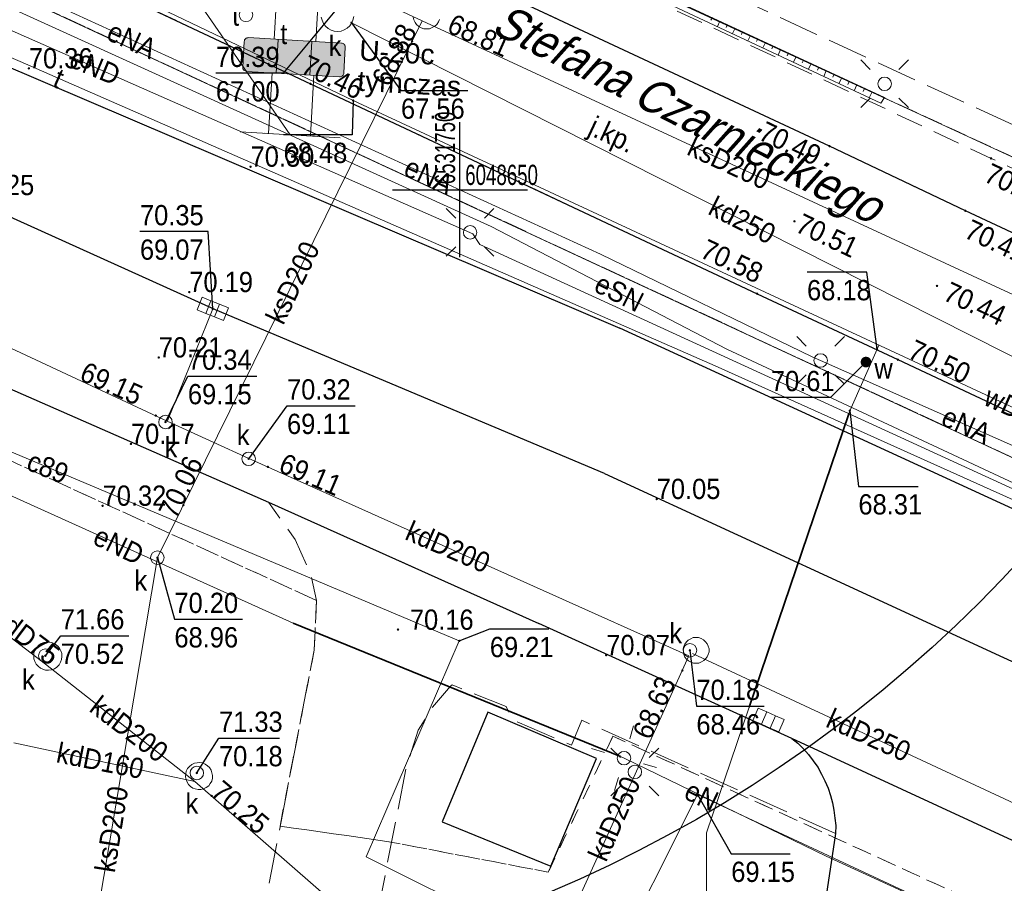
# Model space of a CAD drawing. Header units: feet. Extents: x 6524992 to 6539952, y 6047571 to 6067901.
# Tile 16 of 53: x 6531734 to 6531770, y 6048624 to 6048656. Entities that reach past the tile are written whole.
import ezdxf
from ezdxf.enums import TextEntityAlignment as Align

# ---------------------------------------------------------------- set-up
doc = ezdxf.new("R2010")
doc.units = ezdxf.units.FT
doc.header["$MEASUREMENT"] = 0
for name, pattern in [('1.5_0.5', [2, 1.5, -0.5]), ('218-500', [1, 0.5, -0.5]), ('219-500', [0]), ('mz1.0_0.5', [1.5, 1, -0.5])]:
    doc.linetypes.add(name, pattern=pattern)
doc.layers.get('0').update_dxf_attribs({"linetype": 'CONTINUOUS', "lineweight": 18})
for name, color, linetype, lineweight in [('00_krz', 7, 'CONTINUOUS', 18), ('gaUrzBezpieczenstwa', 7, 'CONTINUOUS', 13), ('zzz.gaUbdef', 7, 'CONTINUOUS', 30), ('zzz.gaUBDodTekst', 7, 'CONTINUOUS', 30), ('zzz.gaUBDomyslna', 7, 'CONTINUOUS', 30), ('zzz.gaUBNazwa', 7, 'CONTINUOUS', 30), ('zzz.gaUBStan', 7, 'CONTINUOUS', 30)]:
    doc.layers.add(name, color=color, linetype=linetype, lineweight=lineweight)
for name, color, linetype, transparency in [('218-Granica użytku', 7, 'CONTINUOUS', 0.5), ('219-Linia granicy', 7, 'CONTINUOUS', 0.5), ('994-Nazwa ulicy', 7, 'CONTINUOUS', 0.5), ('chodnik (powierzchnia)', 7, 'CONTINUOUS', 0.5), ('jezdnia (powierzchnia)', 7, 'CONTINUOUS', 0.5), ('jezdnia (powierzchnia)-Atr17', 7, 'CONTINUOUS', 0.5), ('komora podziemna - przewód kanalizacyjny (powierzchnia)', 7, 'CONTINUOUS', 0.5), ('kratka ściekowa (punkt)', 7, 'CONTINUOUS', 0.5), ('krawężnik (linia)', 7, 'CONTINUOUS', 0.5), ('latarnia (punkt)', 7, 'CONTINUOUS', 0.5), ('plac (powierzchnia)', 7, 'CONTINUOUS', 0.5), ('przewód ciepłowniczy (linia)', 7, 'CONTINUOUS', 0.5), ('przewód ciepłowniczy (linia)-Atr1', 7, 'CONTINUOUS', 0.5), ('przewód elektroenergetyczny (linia)', 7, 'CONTINUOUS', 0.5), ('przewód elektroenergetyczny (linia)-Atr1', 7, 'CONTINUOUS', 0.5), ('przewód kanalizacyjny (linia)', 7, 'CONTINUOUS', 0.5), ('przewód kanalizacyjny (linia)-Atr1', 7, 'CONTINUOUS', 0.5), ('przewód telekomunikacyjny (linia)', 7, 'CONTINUOUS', 0.5), ('przewód telekomunikacyjny (linia)-Atr1', 7, 'CONTINUOUS', 0.5), ('przewód wodociągowy (linia)', 7, 'CONTINUOUS', 0.5), ('przewód wodociągowy (linia)-Atr1', 7, 'CONTINUOUS', 0.5), ('punkt o określonej wysokości (sieć ciepłownicza)', 7, 'CONTINUOUS', 0.5), ('punkt o określonej wysokości (sieć ciepłownicza)-Atr2', 7, 'CONTINUOUS', 0.5), ('punkt o określonej wysokości (sieć ciepłownicza)-Atr3', 7, 'CONTINUOUS', 0.5), ('punkt o określonej wysokości (sieć kanalizacyjna)', 7, 'CONTINUOUS', 0.5), ('punkt o określonej wysokości (sieć kanalizacyjna)-Atr2', 7, 'CONTINUOUS', 0.5), ('punkt o określonej wysokości (sieć kanalizacyjna)-Atr3', 7, 'CONTINUOUS', 0.5), ('punkt o określonej wysokości (sieć wodociągowa)', 7, 'CONTINUOUS', 0.5), ('punkt o określonej wysokości (sieć wodociągowa)-Atr2', 7, 'CONTINUOUS', 0.5), ('punkt o określonej wysokości (sieć wodociągowa)-Atr3', 7, 'CONTINUOUS', 0.5), ('punkt wysokościowy sztuczny', 7, 'CONTINUOUS', 0.5), ('punkt wysokościowy sztuczny-Atr2', 7, 'CONTINUOUS', 0.5), ('rura ochronna - przewód elektroenergetyczny (linia)', 7, 'CONTINUOUS', 0.5), ('rura ochronna - przewód wodociągowy (linia)', 7, 'CONTINUOUS', 0.5), ('skarpa umocniona (powierzchnia)', 7, 'CONTINUOUS', 0.5), ('studzienka okrągła - przewód kanalizacyjny (punkt)', 7, 'CONTINUOUS', 0.5), ('studzienka okrągła - przewód kanalizacyjny (punkt)-Atr17', 7, 'CONTINUOUS', 0.5), ('studzienka okrągła - przewód telekomunikacyjny (punkt)', 7, 'CONTINUOUS', 0.5), ('studzienka okrągła - przewód telekomunikacyjny (punkt)-Atr17', 7, 'CONTINUOUS', 0.5), ('słup (punkt)', 7, 'CONTINUOUS', 0.5), ('Wstawianie ramki sekcyjnej z opisem', 7, 'CONTINUOUS', 0.5), ('właz okrągły - siec kanalizacyjna (punkt)-Atr17', 7, 'CONTINUOUS', 0.5), ('zasuwa - siec wodociągowa (punkt)', 7, 'CONTINUOUS', 0.5), ('zasuwa - siec wodociągowa (punkt)-Atr17', 7, 'CONTINUOUS', 0.5), ('śmietnik (powierzchnia)', 7, 'CONTINUOUS', 0.5)]:
    doc.layers.add(name, color=color, linetype=linetype, transparency=transparency)
doc.layers.add('_Robocza', color=1, linetype='CONTINUOUS', lineweight=30, plot=False)
doc.styles.add('GA-ATR-TEXT', font='arial.ttf', dxfattribs={"width": 0.9})
doc.styles.get("Standard").update_dxf_attribs({"font": 'arial.ttf'})

# ---------------------------------------------------------------- blocks, each defined once
blk = doc.blocks.new('PW02')
at = {"linetype": 'Continuous', "lineweight": 13}
h = blk.add_hatch(color=0, dxfattribs=at)
edge = h.paths.add_edge_path()
edge.add_arc((0, 0), 0.045, 0, 360)
blk = doc.blocks.new('SM01')
at = {"color": 0, "linetype": 'Continuous', "lineweight": 13}
for p, q in [((-0.53, 0.531), (-0.883, 0.884)), ((0.531, 0.531), (0.884, 0.884)), ((-0.53, -0.53), (-0.883, -0.883)), ((0.531, -0.53), (0.884, -0.883))]:
    blk.add_line(p, q, dxfattribs=at)
blk.add_circle((0, 0), 0.25, dxfattribs=at)
blk = doc.blocks.new('SM04')
at = {"color": 0, "linetype": 'Continuous', "lineweight": 13}
blk.add_circle((0, 0), 0.25, dxfattribs=at)
blk = doc.blocks.new('US15')
at = {"color": 0, "linetype": 'Continuous', "lineweight": 13}
blk.add_circle((0, 0), 0.25, dxfattribs=at)
blk = doc.blocks.new('US05')
at = {"color": 0, "linetype": 'Continuous', "lineweight": 13}
for p, q in [((-0.525, -0.25), (-0.525, 0.25)), ((-0.525, 0.25), (-0.175, 0.25)), ((-0.175, -0.25), (-0.175, 0.25)), ((-0.175, 0.25), (0.175, 0.25)), ((0.175, -0.25), (0.175, 0.25)), ((0.175, 0.25), (0.525, 0.25)), ((0.525, -0.25), (0.525, 0.25)), ((-0.525, -0.25), (-0.175, -0.25)), ((-0.175, -0.25), (0.175, -0.25)), ((0.175, -0.25), (0.525, -0.25))]:
    blk.add_line(p, q, dxfattribs=at)
blk = doc.blocks.new('PW01')
at = {"linetype": 'Continuous', "lineweight": 13}
h = blk.add_hatch(color=0, dxfattribs=at)
edge = h.paths.add_edge_path()
edge.add_arc((0, 0), 0.045, 0, 360)
blk = doc.blocks.new('US25')
at = {"linetype": 'Continuous', "lineweight": 0}
h = blk.add_hatch(color=0, dxfattribs=at)
edge = h.paths.add_edge_path()
edge.add_arc((0, 0), 0.2, 0, 360)
blk = doc.blocks.new('RAMKA500K')
at = {"color": 0}
for p, q in [((150, 147.5), (150, 152.5)), ((147.5, 150), (152.5, 150))]:
    blk.add_line(p, q, dxfattribs=at)
blk = doc.blocks.new('*U61')
at = {"layer": 'zzz.gaUbdef', "linetype": 'Continuous', "lineweight": 0, "true_color": 0xffffff}
h = blk.add_hatch(color=7, dxfattribs=at)
h.paths.add_polyline_path([(120.629, 1250), (-129.371, 1250), (-129.371, 1000), (120.629, 1000)])
h.paths.add_polyline_path([(120.629, 700), (-129.371, 700), (-129.371, 450), (120.629, 450)])
blk = doc.blocks.new('*U62')
at = {"layer": 'zzz.gaUbdef', "linetype": 'Continuous', "lineweight": 0}
h = blk.add_hatch(color=10, dxfattribs=at)
h.paths.add_polyline_path([(-129.371, 1250), (-349.371, 1250, 0.414214), (-379.371, 1220), (-379.371, 1030, 0.414214), (-349.371, 1000), (-129.371, 1000)])
h.paths.add_polyline_path([(370.629, 1220, 0.414214), (340.629, 1250), (120.629, 1250), (120.629, 1000), (340.629, 1000, 0.414214), (370.629, 1030)])
h.paths.add_polyline_path([(370.629, 670, 0.414214), (340.629, 700), (120.629, 700), (120.629, 450), (340.629, 450, 0.414214), (370.629, 480)])
h.paths.add_polyline_path([(-129.371, 700), (-349.371, 700, 0.414214), (-379.371, 670), (-379.371, 480, 0.414214), (-349.371, 450), (-129.371, 450)])
blk = doc.blocks.new('*U63')
at = {"layer": 'zzz.gaUbdef', "color": 7, "linetype": 'Continuous', "lineweight": 0}
for p, q in [((-129.371, 1000), (-129.371, 1250)), ((120.629, 1000), (120.629, 1250)), ((-159.371, 700), (-159.371, 1000)), ((150.629, 700), (150.629, 1000)), ((-129.371, 450), (-129.371, 700)), ((120.629, 450), (120.629, 700)), ((-159.371, 0), (-159.371, 450)), ((150.629, 0), (150.629, 450)), ((-370.585, 0), (370.629, 0)), ((-189.371, 0), (-129.371, 0)), ((120.629, 0), (180.629, 0))]:
    blk.add_line(p, q, dxfattribs=at)
for points in [[(-349.371, 1000), (340.629, 1000, 0.414214), (370.629, 1030), (370.629, 1220, 0.414214), (340.629, 1250), (-349.371, 1250, 0.414214), (-379.371, 1220), (-379.371, 1030, 0.414214)], [(-349.371, 450), (340.629, 450, 0.414214), (370.629, 480), (370.629, 670, 0.414214), (340.629, 700), (-349.371, 700, 0.414214), (-379.371, 670), (-379.371, 480, 0.414214)]]:
    blk.add_lwpolyline(points, format="xyb", close=True, dxfattribs=at)
blk = doc.blocks.new('*U60')
at = {"layer": 'zzz.gaUbdef', "color": 10}
blk.add_blockref('*U62', (0, 0), dxfattribs=at)
at = {"layer": 'zzz.gaUbdef', "color": 7}
blk.add_blockref('*U63', (0, 0), dxfattribs=at)
at = {"layer": 'zzz.gaUbdef', "color": 7, "true_color": 0xffffff}
blk.add_blockref('*U61', (0, 0), dxfattribs=at)
at = {"layer": 'zzz.gaUBDodTekst', "flags": 1}
blk.add_attdef('AddText', text='', height=1, dxfattribs=at).set_placement((0, 0), align=Align.MIDDLE_LEFT)
at = {"layer": 'zzz.gaUBDomyslna', "flags": 1}
for tag in ['Position', 'Route']:
    blk.add_attdef(tag, text='', height=1, dxfattribs=at).set_placement((0, 0), align=Align.MIDDLE_LEFT)
at = {"layer": 'zzz.gaUBNazwa', "style": 'GA-ATR-TEXT'}
blk.add_attdef('Name', text='', height=150, dxfattribs=at).set_placement((475, 655), align=Align.MIDDLE_LEFT)
at = {"layer": 'zzz.gaUBStan', "style": 'GA-ATR-TEXT'}
blk.add_attdef('State', text='', height=150, dxfattribs=at).set_placement((475, 430), align=Align.MIDDLE_LEFT)

msp = doc.modelspace()

# ---------------------------------------------------------------- linework, layer by layer
at = {"layer": '218-Granica użytku', "color": 3, "linetype": '218-500', "lineweight": 18, "flags": 128}
for points in [[(6531735.61, 6048667.29), (6531851.14, 6048614)], [(6531851.14, 6048614), (6531735.61, 6048667.29)], [(6531846.79, 6048604.67), (6531722.6, 6048662.3)], [(6531722.6, 6048662.3), (6531846.79, 6048604.67)], [(6531744.69, 6048634.8), (6531729.33, 6048641.81)], [(6531729.33, 6048641.81), (6531744.69, 6048634.8)], [(6531744.61, 6048632.96), (6531744.69, 6048634.8)], [(6531744.69, 6048634.8), (6531744.61, 6048632.96)], [(6531743.34, 6048626.44), (6531744.61, 6048632.96)], [(6531744.61, 6048632.96), (6531743.34, 6048626.44)], [(6531755.67, 6048629.77), (6531753.27, 6048624.74)], [(6531753.27, 6048624.74), (6531755.67, 6048629.77)], [(6531769.56, 6048623.42), (6531755.67, 6048629.77)], [(6531755.67, 6048629.77), (6531769.56, 6048623.42)], [(6531747.3, 6048625.88), (6531743.34, 6048626.44)], [(6531743.34, 6048626.44), (6531747.3, 6048625.88)], [(6531753.27, 6048624.74), (6531747.3, 6048625.88)], [(6531747.3, 6048625.88), (6531753.27, 6048624.74)]]:
    msp.add_lwpolyline(points, dxfattribs=at)
at = {"layer": '219-Linia granicy', "color": 3, "linetype": '219-500', "lineweight": 18, "flags": 128}
for points in [[(6531735.61, 6048667.29), (6531851.14, 6048614)], [(6531722.6, 6048662.3), (6531846.79, 6048604.67)]]:
    msp.add_lwpolyline(points, dxfattribs=at)
at = {"layer": '_Robocza'}
msp.add_circle((6531733.871, 6048670.068), 50, dxfattribs=at)
at = {"layer": 'chodnik (powierzchnia)', "color": 7, "linetype": 'mz1.0_0.5', "lineweight": 18, "flags": 128}
msp.add_lwpolyline([(6531736.29, 6048666.76), (6531735.37, 6048664.91), (6531746.98, 6048659.42), (6531763.69, 6048651.61), (6531768.72, 6048649.22), (6531800.25, 6048634.49), (6531801.53, 6048634.64), (6531802.62, 6048634.97), (6531803.34, 6048635.39), (6531769.67, 6048651.16), (6531752.47, 6048659.23), (6531745.7, 6048662.13)], close=True, dxfattribs=at)
at = {"layer": 'gaUrzBezpieczenstwa'}
msp.add_lwpolyline([(6531734.281, 6048667.185), (6531736.318, 6048662.749), (6531743.714, 6048652.032)], dxfattribs=at)
at = {"layer": 'jezdnia (powierzchnia)', "color": 7, "linetype": '1.5_0.5', "lineweight": 18, "flags": 128}
for points in [[(6531735.37, 6048664.91), (6531732.78, 6048659.42), (6531744.47, 6048653.92), (6531761.01, 6048646.15), (6531766.22, 6048643.71), (6531777.46, 6048638.44), (6531778.82, 6048637.77), (6531786.24, 6048634.32), (6531796.19, 6048629.66), (6531811.06, 6048622.69), (6531822.35, 6048617.41), (6531842.37, 6048607.99), (6531873.45, 6048593.34), (6531885.83, 6048587.58), (6531888.34, 6048593.04), (6531855.03, 6048608.74), (6531845.85, 6048613.04), (6531829.71, 6048620.66), (6531824.78, 6048622.96), (6531811.15, 6048629.35), (6531800.25, 6048634.49), (6531768.72, 6048649.22), (6531763.69, 6048651.61), (6531746.98, 6048659.42)], [(6531666.48, 6048639.99), (6531663.54, 6048638.26), (6531656.95, 6048603.01), (6531657, 6048601.3), (6531657.62, 6048599.77), (6531658.73, 6048598.58), (6531660.29, 6048597.78), (6531686.9, 6048592.63), (6531687.17, 6048592.5), (6531687.02, 6048592.07), (6531686.88, 6048591.63), (6531686.77, 6048591.19), (6531686.67, 6048590.75), (6531686.6, 6048590.3), (6531686.54, 6048589.84), (6531686.51, 6048589.39), (6531686.49, 6048588.93), (6531686.5, 6048588.47), (6531686.52, 6048588.02), (6531686.57, 6048587.56), (6531686.63, 6048587.11), (6531686.72, 6048586.66), (6531686.82, 6048586.22), (6531686.98, 6048585.74), (6531687.16, 6048585.28), (6531687.37, 6048584.82), (6531687.6, 6048584.37), (6531687.86, 6048583.94), (6531688.13, 6048583.52), (6531688.43, 6048583.11), (6531688.75, 6048582.72), (6531689.08, 6048582.35), (6531689.44, 6048582), (6531689.81, 6048581.66), (6531690.2, 6048581.35), (6531690.61, 6048581.05), (6531698.92, 6048578.28), (6531701.48, 6048579.54), (6531703.13, 6048580.66), (6531705.42, 6048581.84), (6531712.05, 6048580.13), (6531714.83, 6048579.96), (6531718.72, 6048579.79), (6531721.18, 6048580.36), (6531721.77, 6048580.46), (6531722.35, 6048580.58), (6531722.93, 6048580.71), (6531723.51, 6048580.86), (6531724.09, 6048581.02), (6531724.66, 6048581.19), (6531725.23, 6048581.37), (6531725.79, 6048581.57), (6531726.35, 6048581.79), (6531726.9, 6048582.01), (6531727.45, 6048582.25), (6531727.99, 6048582.5), (6531728.52, 6048582.76), (6531729.05, 6048583.04), (6531729.59, 6048583.33), (6531730.12, 6048583.63), (6531730.65, 6048583.94), (6531731.16, 6048584.26), (6531731.68, 6048584.6), (6531732.18, 6048584.94), (6531732.68, 6048585.3), (6531733.16, 6048585.67), (6531733.65, 6048586.04), (6531734.12, 6048586.43), (6531734.58, 6048586.83), (6531735.04, 6048587.24), (6531735.48, 6048587.65), (6531735.92, 6048588.08), (6531735.97, 6048588.14), (6531736.83, 6048588.88), (6531740.65, 6048590.67), (6531741.33, 6048593.61), (6531741.69, 6048596.33), (6531748, 6048628.55), (6531748.46, 6048629.99), (6531748.99, 6048630.85), (6531749.66, 6048631.62), (6531749.72, 6048631.67), (6531751.71, 6048630.87), (6531751.96, 6048630.37), (6531754.14, 6048629.44), (6531754.52, 6048630.36), (6531763.91, 6048626.17), (6531763.92, 6048626.46), (6531763.89, 6048626.74), (6531763.85, 6048627.03), (6531763.8, 6048627.31), (6531763.73, 6048627.58), (6531763.64, 6048627.85), (6531763.52, 6048628.12), (6531763.39, 6048628.37), (6531763.26, 6048628.63), (6531763.09, 6048628.86), (6531762.91, 6048629.09), (6531762.73, 6048629.3), (6531762.52, 6048629.51), (6531762.3, 6048629.69), (6531752.93, 6048633.94), (6531742.91, 6048638.44), (6531743.9, 6048637.05), (6531744.47, 6048635.8), (6531744.69, 6048634.79), (6531744.61, 6048632.96), (6531739.82, 6048608.3), (6531739.49, 6048606.6), (6531737.87, 6048598.22), (6531736.69, 6048595.81), (6531734.96, 6048593.37), (6531732.95, 6048591.12), (6531730.7, 6048589.14), (6531728.25, 6048587.4), (6531725.57, 6048586.04), (6531722.75, 6048585.04), (6531719.84, 6048584.42), (6531716.81, 6048584.12), (6531713.81, 6048584.14), (6531713.15, 6048584.31), (6531709.83, 6048585.92), (6531708.71, 6048586.62), (6531707.79, 6048587.61), (6531707.06, 6048588.75), (6531706.71, 6048590.04), (6531706.32, 6048591.36), (6531705.81, 6048592.9), (6531705.02, 6048594.46), (6531704.07, 6048595.82), (6531702.93, 6048597.05), (6531701.97, 6048598.45), (6531701.44, 6048600.04), (6531701.43, 6048601.74), (6531703.84, 6048614.28), (6531704.4, 6048617.2), (6531704.43, 6048617.34), (6531708.09, 6048635.92), (6531708.55, 6048637.85), (6531709.24, 6048639.95), (6531711.98, 6048646.13), (6531712.65, 6048647.33), (6531713.67, 6048648.53), (6531714.97, 6048649.42), (6531716.6, 6048649.98), (6531709.81, 6048652.96), (6531708.62, 6048653.15), (6531708.97, 6048651.9), (6531708.91, 6048650.04), (6531708.39, 6048648.46), (6531706.17, 6048643.38), (6531705.3, 6048641.38), (6531704.33, 6048638.23), (6531700.33, 6048618.02), (6531699.77, 6048615.24), (6531699.44, 6048613.45), (6531696.43, 6048598.14), (6531694.92, 6048598.15), (6531693.13, 6048597.79), (6531691.66, 6048597.17), (6531690.17, 6048596.29), (6531688.66, 6048594.93), (6531661.23, 6048600.27), (6531660.38, 6048600.61), (6531659.7, 6048601.43), (6531659.5, 6048602.56), (6531662.84, 6048620.13), (6531663.24, 6048620.98), (6531664.15, 6048621.71), (6531665.19, 6048621.79), (6531675.7, 6048619.74), (6531676.01, 6048621.37), (6531665.49, 6048623.36), (6531664.57, 6048623.86), (6531663.98, 6048624.77), (6531663.9, 6048625.76)]]:
    msp.add_lwpolyline(points, close=True, dxfattribs=at)
at = {"layer": 'komora podziemna - przewód kanalizacyjny (powierzchnia)', "color": 34, "linetype": 'Continuous', "lineweight": 18, "flags": 128}
for points in [[(6531746.07, 6048656.41), (6531746.04, 6048656.28), (6531745.99, 6048656.17), (6531745.92, 6048656.06), (6531745.83, 6048655.98), (6531745.72, 6048655.92), (6531745.6, 6048655.87), (6531745.48, 6048655.86), (6531745.35, 6048655.87), (6531745.23, 6048655.91), (6531745.12, 6048655.97), (6531745.03, 6048656.05), (6531744.95, 6048656.15), (6531744.9, 6048656.27), (6531744.87, 6048656.39)], [(6531749.25, 6048656.3), (6531749.21, 6048656.21), (6531749.15, 6048656.12), (6531749.07, 6048656.05), (6531748.98, 6048656), (6531748.88, 6048655.96), (6531748.78, 6048655.95), (6531748.67, 6048655.96), (6531748.57, 6048655.99), (6531748.48, 6048656.04), (6531748.4, 6048656.11), (6531748.34, 6048656.19), (6531748.3, 6048656.29), (6531748.27, 6048656.39)]]:
    msp.add_lwpolyline(points, dxfattribs=at)
for points in [[(6531734.23, 6048632.86), (6531734.27, 6048632.96), (6531734.33, 6048633.06), (6531734.41, 6048633.14), (6531734.5, 6048633.2), (6531734.6, 6048633.24), (6531734.71, 6048633.25), (6531734.82, 6048633.25), (6531734.92, 6048633.23), (6531735.02, 6048633.18), (6531735.11, 6048633.11), (6531735.18, 6048633.03), (6531735.22, 6048632.93), (6531735.26, 6048632.83), (6531735.26, 6048632.72), (6531735.25, 6048632.61), (6531735.21, 6048632.51), (6531735.16, 6048632.41), (6531735.08, 6048632.33), (6531734.99, 6048632.27), (6531734.88, 6048632.23), (6531734.77, 6048632.21), (6531734.66, 6048632.22), (6531734.56, 6048632.25), (6531734.47, 6048632.29), (6531734.38, 6048632.36), (6531734.31, 6048632.44), (6531734.26, 6048632.54), (6531734.23, 6048632.64), (6531734.22, 6048632.75)], [(6531758.33, 6048633.18), (6531758.39, 6048633.26), (6531758.46, 6048633.33), (6531758.55, 6048633.38), (6531758.64, 6048633.42), (6531758.74, 6048633.43), (6531758.84, 6048633.42), (6531758.94, 6048633.39), (6531759.02, 6048633.34), (6531759.1, 6048633.27), (6531759.16, 6048633.19), (6531759.2, 6048633.1), (6531759.23, 6048633), (6531759.23, 6048632.9), (6531759.2, 6048632.8), (6531759.16, 6048632.71), (6531759.1, 6048632.63), (6531759.03, 6048632.57), (6531758.95, 6048632.52), (6531758.85, 6048632.48), (6531758.75, 6048632.47), (6531758.65, 6048632.48), (6531758.56, 6048632.51), (6531758.47, 6048632.56), (6531758.39, 6048632.62), (6531758.33, 6048632.7), (6531758.29, 6048632.8), (6531758.28, 6048632.9), (6531758.27, 6048633), (6531758.29, 6048633.1)], [(6531739.84, 6048628.27), (6531739.85, 6048628.38), (6531739.87, 6048628.48), (6531739.92, 6048628.57), (6531739.99, 6048628.65), (6531740.07, 6048628.72), (6531740.17, 6048628.77), (6531740.27, 6048628.79), (6531740.37, 6048628.8), (6531740.48, 6048628.78), (6531740.57, 6048628.74), (6531740.66, 6048628.68), (6531740.73, 6048628.61), (6531740.79, 6048628.52), (6531740.82, 6048628.42), (6531740.84, 6048628.32), (6531740.84, 6048628.22), (6531740.81, 6048628.11), (6531740.76, 6048628.02), (6531740.7, 6048627.94), (6531740.61, 6048627.87), (6531740.51, 6048627.82), (6531740.41, 6048627.8), (6531740.31, 6048627.8), (6531740.2, 6048627.82), (6531740.11, 6048627.85), (6531740.02, 6048627.91), (6531739.95, 6048627.98), (6531739.9, 6048628.07), (6531739.86, 6048628.17)]]:
    msp.add_lwpolyline(points, close=True, dxfattribs=at)
at = {"layer": 'krawężnik (linia)', "color": 7, "linetype": 'Continuous', "lineweight": 25, "flags": 128}
for points in [[(6531888.34, 6048593.04), (6531855.03, 6048608.74), (6531845.85, 6048613.04), (6531829.71, 6048620.66), (6531824.78, 6048622.96), (6531811.15, 6048629.35), (6531800.25, 6048634.49), (6531768.72, 6048649.22), (6531763.69, 6048651.61), (6531746.98, 6048659.42), (6531735.37, 6048664.91)], [(6531716.57, 6048656.56), (6531716.87, 6048656.77), (6531717.15, 6048656.98), (6531717.42, 6048657.21), (6531717.7, 6048657.44), (6531717.95, 6048657.69), (6531718.19, 6048657.95), (6531718.43, 6048658.22), (6531718.65, 6048658.5), (6531718.86, 6048658.79), (6531719.06, 6048659.09), (6531719.24, 6048659.39), (6531719.42, 6048659.7), (6531719.58, 6048660.02), (6531719.73, 6048660.35), (6531755.93, 6048644.88)], [(6531732.78, 6048659.42), (6531744.47, 6048653.92), (6531761.01, 6048646.15), (6531766.22, 6048643.71), (6531777.46, 6048638.44), (6531778.82, 6048637.77), (6531786.24, 6048634.32), (6531796.19, 6048629.66), (6531811.06, 6048622.69), (6531822.35, 6048617.41), (6531827.15, 6048615.15), (6531842.37, 6048607.99), (6531873.45, 6048593.34), (6531885.83, 6048587.58)], [(6531755.36, 6048639.5), (6531740.95, 6048645.55), (6531716.58, 6048656.56)], [(6531776.3, 6048635.51), (6531755.93, 6048644.88)], [(6531731.79, 6048643.31), (6531742.91, 6048638.44), (6531752.93, 6048633.94)], [(6531755.36, 6048639.5), (6531775.06, 6048630.41), (6531782.64, 6048626.94)], [(6531771.78, 6048625.31), (6531762.3, 6048629.69), (6531752.93, 6048633.94)], [(6531762.3, 6048629.69), (6531762.52, 6048629.51), (6531762.73, 6048629.3), (6531762.91, 6048629.09), (6531763.09, 6048628.86), (6531763.26, 6048628.63), (6531763.39, 6048628.37), (6531763.52, 6048628.12), (6531763.64, 6048627.85), (6531763.73, 6048627.58), (6531763.8, 6048627.31), (6531763.85, 6048627.03), (6531763.89, 6048626.74), (6531763.92, 6048626.46), (6531763.91, 6048626.17), (6531763.49, 6048623.37)]]:
    msp.add_lwpolyline(points, dxfattribs=at)
at = {"layer": 'plac (powierzchnia)', "color": 7, "linetype": '1.5_0.5', "lineweight": 18, "flags": 128}
msp.add_lwpolyline([(6531804.34, 6048642.22), (6531781.29, 6048653.13), (6531745.59, 6048669.65), (6531746.34, 6048669.07), (6531746.58, 6048668.82), (6531746.52, 6048668.37), (6531744.61, 6048664.43), (6531763.18, 6048655.76), (6531779.16, 6048648.41), (6531801.27, 6048638.15), (6531802.95, 6048641.78), (6531803.34, 6048642.2), (6531803.85, 6048642.34)], close=True, dxfattribs=at)
at = {"layer": 'przewód ciepłowniczy (linia)', "color": 212, "linetype": 'Continuous', "lineweight": 18, "flags": 128}
for points in [[(6531720.9, 6048645.55), (6531749.98, 6048633.3), (6531746.53, 6048625.31), (6531751.38, 6048622.89), (6531755.51, 6048621.05), (6531758.8, 6048627.61)], [(6531758.8, 6048627.61), (6531798.17, 6048609.24)]]:
    msp.add_lwpolyline(points, dxfattribs=at)
at = {"layer": 'przewód elektroenergetyczny (linia)', "color": 1, "linetype": 'Continuous', "lineweight": 18, "flags": 128}
for points in [[(6531793.07, 6048628.61), (6531759.89, 6048644.1), (6531751.16, 6048648.64), (6531726.42, 6048659.89), (6531717.98, 6048663.37), (6531714.96, 6048663.52), (6531697.25, 6048657.56), (6531692.22, 6048655.76), (6531682.63, 6048652.33), (6531668.57, 6048647.58), (6531664.42, 6048645.28), (6531624.8, 6048629.07)], [(6531723.44, 6048660.29), (6531750.48, 6048648.37)], [(6531734.1, 6048657.41), (6531734.9, 6048656.89), (6531755.21, 6048647.61), (6531763.05, 6048643.81), (6531763.36, 6048643.68), (6531772.31, 6048639.72), (6531792.19, 6048630.14), (6531797.19, 6048627.56), (6531799.54, 6048626.49), (6531801.4, 6048625.79), (6531818.17, 6048618.16), (6531820.8, 6048616.86), (6531847.47, 6048604.43)], [(6531778.37, 6048635.31), (6531750.74, 6048647.97), (6531750.48, 6048648.37)], [(6531731.28, 6048639.62), (6531743.83, 6048633.96)], [(6531756.08, 6048628.96), (6531755.95, 6048629.02), (6531743.83, 6048633.96)], [(6531839.85, 6048589.02), (6531838.67, 6048588.42), (6531813.37, 6048600.03), (6531807.28, 6048602.64), (6531807.12, 6048605.16), (6531801.58, 6048606.31), (6531800.48, 6048605.81), (6531783.29, 6048613.76), (6531769.76, 6048619.97), (6531769.57, 6048622.58), (6531763.56, 6048625.33), (6531756.08, 6048628.96)]]:
    msp.add_lwpolyline(points, dxfattribs=at)
at = {"layer": 'przewód kanalizacyjny (linia)', "color": 34, "linetype": 'Continuous', "lineweight": 18, "flags": 128}
for points in [[(6531863.8, 6048602.69), (6531825.49, 6048620.48), (6531811.09, 6048627.1), (6531787.84, 6048638.08), (6531748.61, 6048656.25), (6531721.79, 6048668.71)], [(6531738.8, 6048636.38), (6531748.61, 6048656.25)], [(6531745.99, 6048656.18), (6531775.3, 6048641.38)], [(6531724.95, 6048648.06), (6531739.16, 6048641.43)], [(6531740.85, 6048645.59), (6531739.17, 6048641.44)], [(6531739.16, 6048641.43), (6531742.3, 6048640)], [(6531742.3, 6048640), (6531758.48, 6048632.75)], [(6531735.72, 6048618.05), (6531738.8, 6048636.38)], [(6531734.65, 6048632.44), (6531732.63, 6048633.98)], [(6531758.61, 6048632.83), (6531771.44, 6048626.86)], [(6531740.19, 6048628.1), (6531734.65, 6048632.44)], [(6531758.48, 6048632.75), (6531751.78, 6048617.98)], [(6531740.19, 6048628.1), (6531733.48, 6048629.52)], [(6531751.78, 6048617.98), (6531740.19, 6048628.1)]]:
    msp.add_lwpolyline(points, dxfattribs=at)
at = {"layer": 'przewód telekomunikacyjny (linia)', "color": 30, "linetype": 'Continuous', "lineweight": 18, "flags": 128}
msp.add_lwpolyline([(6531777.86, 6048634.51), (6531776.5, 6048635.82), (6531759.46, 6048643.48), (6531733.72, 6048654.75), (6531718.84, 6048661.13)], dxfattribs=at)
at = {"layer": 'przewód wodociągowy (linia)', "color": 5, "linetype": 'Continuous', "lineweight": 18, "flags": 128}
for points in [[(6531798.7, 6048628.81), (6531785.45, 6048634.98), (6531746.05, 6048653.3), (6531736.06, 6048658.09)], [(6531757.77, 6048611.37), (6531759.12, 6048618.5), (6531759.13, 6048626.2), (6531760.71, 6048630.85), (6531764.41, 6048641.71), (6531764.44, 6048641.82), (6531765.45, 6048644.1), (6531765.51, 6048644.25)]]:
    msp.add_lwpolyline(points, dxfattribs=at)
at = {"layer": 'punkt o określonej wysokości (sieć ciepłownicza)-Atr2', "color": 7, "flags": 128}
for points in [[(6531749.98, 6048633.3), (6531751.11, 6048633.74), (6531753.291, 6048633.74)], [(6531758.8, 6048627.61), (6531760.05, 6048625.42), (6531762.231, 6048625.42)]]:
    msp.add_lwpolyline(points, dxfattribs=at)
at = {"layer": 'punkt o określonej wysokości (sieć kanalizacyjna)-Atr2', "color": 7, "flags": 128}
for points in [[(6531745.5, 6048656.76), (6531743.46, 6048654.31), (6531740.965, 6048654.31)], [(6531745.99, 6048656.18), (6531747.82, 6048653.67), (6531750.293, 6048653.67)], [(6531740.85, 6048645.59), (6531740.68, 6048648.45), (6531738.154, 6048648.45)], [(6531739.1, 6048641.4), (6531739.93, 6048643.1), (6531742.488, 6048643.1)], [(6531742.18, 6048640.04), (6531743.6, 6048642), (6531746.126, 6048642)], [(6531738.8, 6048636.38), (6531739.43, 6048634.1), (6531741.951, 6048634.1)], [(6531734.65, 6048632.75), (6531735.22, 6048633.49), (6531737.746, 6048633.49)], [(6531758.52, 6048632.95), (6531758.76, 6048630.88), (6531761.265, 6048630.88)], [(6531740.26, 6048628.41), (6531741.08, 6048629.7), (6531743.319, 6048629.7)]]:
    msp.add_lwpolyline(points, dxfattribs=at)
at = {"layer": 'punkt o określonej wysokości (sieć wodociągowa)-Atr2', "color": 7, "flags": 128}
for points in [[(6531746.05, 6048653.3), (6531746.01, 6048652.03), (6531743.473, 6048652.03)], [(6531765.45, 6048644.1), (6531765.07, 6048646.95), (6531762.857, 6048646.95)], [(6531765.04, 6048643.62), (6531763.72, 6048642.31), (6531761.518, 6048642.31)], [(6531764.44, 6048641.82), (6531764.76, 6048639.02), (6531766.973, 6048639.02)]]:
    msp.add_lwpolyline(points, dxfattribs=at)
at = {"layer": 'rura ochronna - przewód elektroenergetyczny (linia)', "color": 1, "linetype": 'Continuous', "lineweight": 35, "flags": 128}
msp.add_lwpolyline([(6531743.83, 6048633.96), (6531755.95, 6048629.02)], dxfattribs=at)
at = {"layer": 'rura ochronna - przewód wodociągowy (linia)', "color": 5, "linetype": 'Continuous', "lineweight": 35, "flags": 128}
msp.add_lwpolyline([(6531760.71, 6048630.85), (6531764.41, 6048641.71)], dxfattribs=at)
at = {"layer": 'skarpa umocniona (powierzchnia)', "color": 7, "linetype": 'Continuous', "lineweight": 18, "flags": 128}
msp.add_lwpolyline([(6531765.72, 6048653.41), (6531752.56, 6048659.52), (6531745.79, 6048662.36), (6531745.74, 6048662.25), (6531752.5, 6048659.34), (6531765.59, 6048653.2)], close=True, dxfattribs=at)
for points in [[(6531759.35, 6048656.37), (6531759.3, 6048656.27)], [(6531759.63, 6048656.24), (6531759.54, 6048656.04)], [(6531759.91, 6048656.11), (6531759.86, 6048656.01)], [(6531760.19, 6048655.98), (6531760.1, 6048655.78)], [(6531760.47, 6048655.85), (6531760.43, 6048655.74)], [(6531760.76, 6048655.71), (6531760.66, 6048655.51)], [(6531761.04, 6048655.58), (6531760.99, 6048655.48)], [(6531761.32, 6048655.45), (6531761.22, 6048655.25)], [(6531761.6, 6048655.32), (6531761.55, 6048655.22)], [(6531761.88, 6048655.19), (6531761.79, 6048654.98)], [(6531762.17, 6048655.06), (6531762.12, 6048654.96)], [(6531762.45, 6048654.93), (6531762.35, 6048654.72)], [(6531762.73, 6048654.8), (6531762.68, 6048654.69)], [(6531763.01, 6048654.67), (6531762.91, 6048654.46)], [(6531763.29, 6048654.54), (6531763.24, 6048654.43)], [(6531763.57, 6048654.41), (6531763.48, 6048654.19)], [(6531763.86, 6048654.28), (6531763.81, 6048654.17)], [(6531764.14, 6048654.14), (6531764.04, 6048653.93)], [(6531764.42, 6048654.01), (6531764.37, 6048653.9)], [(6531764.7, 6048653.88), (6531764.6, 6048653.66)], [(6531764.98, 6048653.75), (6531764.93, 6048653.64)], [(6531765.27, 6048653.62), (6531765.16, 6048653.4)]]:
    msp.add_lwpolyline(points, dxfattribs=at)
at = {"layer": 'śmietnik (powierzchnia)', "color": 7, "linetype": 'Continuous', "lineweight": 25, "flags": 128}
msp.add_lwpolyline([(6531749.35, 6048626.6), (6531753.37, 6048624.96), (6531755.06, 6048628.94), (6531751.04, 6048630.66)], close=True, dxfattribs=at)

# ---------------------------------------------------------------- block references
at = {"layer": 'gaUrzBezpieczenstwa', "xscale": 0.005, "yscale": 0.005, "rotation": 356.6678895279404}
msp.add_blockref('*U60', (6531743.714, 6048652.032), dxfattribs=at).add_auto_attribs({'Name': 'U-20c', 'State': 'tymczas'})
at = {"layer": 'kratka ściekowa (punkt)', "color": 7, "linetype": 'Continuous', "lineweight": 18}
for p, rotation in [((6531740.85, 6048645.59), 338.193), ((6531761.43, 6048630.37), 156.413)]:
    msp.add_blockref('US05', p, dxfattribs=dict(at, rotation=rotation))
at = {"layer": 'latarnia (punkt)', "color": 7, "linetype": 'Continuous', "lineweight": 18}
for p in [(6531765.73, 6048653.92), (6531750.38, 6048648.42), (6531763.36, 6048643.68), (6531756.48, 6048628.45)]:
    msp.add_blockref('SM01', p, dxfattribs=at)
at = {"layer": 'latarnia (punkt)', "color": 7, "linetype": 'Continuous', "lineweight": 18, "rotation": 298.695}
msp.add_blockref('SM01', (6531756.08, 6048628.96), dxfattribs=at)
at = {"layer": 'punkt o określonej wysokości (sieć ciepłownicza)', "color": 212, "linetype": 'Continuous', "lineweight": 13}
msp.add_blockref('PW01', (6531749.98, 6048633.3), dxfattribs=at)
at = {"layer": 'punkt o określonej wysokości (sieć ciepłownicza)', "color": 212, "linetype": 'Continuous', "lineweight": 13, "rotation": 0.06199999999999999}
msp.add_blockref('PW01', (6531758.8, 6048627.61), dxfattribs=at)
at = {"layer": 'punkt o określonej wysokości (sieć kanalizacyjna)', "color": 34, "linetype": 'Continuous', "lineweight": 13}
for p in [(6531745.99, 6048656.18), (6531739.1, 6048641.4), (6531742.18, 6048640.04), (6531738.8, 6048636.38), (6531734.65, 6048632.75), (6531758.52, 6048632.95), (6531740.26, 6048628.41)]:
    msp.add_blockref('PW01', p, dxfattribs=at)
for p, rotation in [((6531749.73, 6048655.74), 359.852), ((6531748.23, 6048655.49), 0.134), ((6531740.85, 6048645.59), 338.193), ((6531738.74, 6048641.64), 0.024), ((6531742.89, 6048639.74), 359.9060000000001), ((6531739.76, 6048638.32), 0.025), ((6531758.24, 6048632.2), 0.091), ((6531740.81, 6048627.56), 359.9520000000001)]:
    msp.add_blockref('PW01', p, dxfattribs=dict(at, rotation=rotation))
at = {"layer": 'punkt o określonej wysokości (sieć wodociągowa)', "color": 5, "linetype": 'Continuous', "lineweight": 13}
for p in [(6531746.05, 6048653.3), (6531765.45, 6048644.1), (6531765.04, 6048643.62), (6531764.44, 6048641.82)]:
    msp.add_blockref('PW01', p, dxfattribs=at)
at = {"layer": 'punkt wysokościowy sztuczny', "color": 7, "linetype": 'Continuous', "lineweight": 13}
for p in [(6531734.04, 6048654.49), (6531744.47, 6048653.92), (6531763.69, 6048651.61), (6531769.67, 6048651.16), (6531742.25, 6048650.85), (6531768.72, 6048649.22), (6531762.39, 6048648.83), (6531767.67, 6048646.44), (6531739.98, 6048646.21), (6531761.01, 6048646.15), (6531738.85, 6048643.79), (6531766.22, 6048643.71), (6531737.82, 6048640.59), (6531736.77, 6048638.3), (6531757.29, 6048638.55), (6531747.71, 6048633.72), (6531755.42, 6048632.77)]:
    msp.add_blockref('PW02', p, dxfattribs=at)
at = {"layer": 'studzienka okrągła - przewód kanalizacyjny (punkt)', "color": 34, "linetype": 'Continuous', "lineweight": 18}
for p in [(6531739.1, 6048641.4), (6531742.18, 6048640.04), (6531738.8, 6048636.38), (6531758.52, 6048632.95), (6531734.65, 6048632.75), (6531740.26, 6048628.41)]:
    msp.add_blockref('US15', p, dxfattribs=at)
at = {"layer": 'studzienka okrągła - przewód telekomunikacyjny (punkt)', "color": 30, "linetype": 'Continuous', "lineweight": 18}
msp.add_blockref('US15', (6531742.08, 6048656.47), dxfattribs=at)
at = {"layer": 'słup (punkt)', "color": 7, "linetype": 'Continuous', "lineweight": 18}
for p in [(6531750.38, 6048648.42), (6531756.48, 6048628.45)]:
    msp.add_blockref('SM04', p, dxfattribs=at)
at = {"layer": 'Wstawianie ramki sekcyjnej z opisem', "color": 7, "linetype": 'Continuous', "lineweight": 13}
msp.add_blockref('RAMKA500K', (6531600, 6048500), dxfattribs=at)
msp.add_blockref('RAMKA500K', (6531600, 6048500), dxfattribs=at)
at = {"layer": 'zasuwa - siec wodociągowa (punkt)', "color": 7, "linetype": 'Continuous', "lineweight": 13}
msp.add_blockref('US25', (6531765.04, 6048643.62), dxfattribs=at)

# ---------------------------------------------------------------- texts
at = {"layer": '00_krz', "lineweight": 15, "width": 0.66}
msp.add_text('6531750', height=0.75, rotation=90, dxfattribs=at).set_placement((6531750.05, 6048650.2), align=Align.BOTTOM_LEFT)
msp.add_text('6048650', height=0.75, dxfattribs=at).set_placement((6531750.2, 6048649.95), align=Align.BOTTOM_LEFT)
at = {"layer": '994-Nazwa ulicy', "color": 7, "linetype": 'Continuous', "lineweight": 25, "oblique": 15, "width": 0.9}
msp.add_text('Stefana Czarnieckiego', height=1.25, rotation=333.191, dxfattribs=at).set_placement((6531758.171, 6048652.276), align=Align.CENTER)
at = {"layer": 'jezdnia (powierzchnia)-Atr17', "color": 7, "width": 0.9}
msp.add_text('j.kp.', height=0.75, rotation=334.949, dxfattribs=at).set_placement((6531754.7, 6048652.07))
at = {"layer": 'przewód ciepłowniczy (linia)-Atr1', "color": 212, "width": 0.9}
msp.add_text('c89', height=0.75, rotation=337.751, dxfattribs=at).set_placement((6531734.04, 6048640.01), align=Align.MIDDLE_LEFT)
at = {"layer": 'przewód elektroenergetyczny (linia)-Atr1', "color": 1, "width": 0.9}
for s, rotation, p in [('eNA', 335.443, (6531737.02, 6048655.92)), ('eND', 337.38, (6531735.62, 6048654.92)), ('eNA', 335.443, (6531748.02, 6048650.9)), ('eSN', 333.435, (6531755.08, 6048646.6)), ('eNA', 336.133, (6531767.92, 6048641.66)), ('eND', 334.093, (6531736.52, 6048637.25)), ('eN', 334.093, (6531758.41, 6048627.83))]:
    msp.add_text(s, height=0.75, rotation=rotation, dxfattribs=at).set_placement(p, align=Align.MIDDLE_LEFT)
at = {"layer": 'przewód kanalizacyjny (linia)-Atr1', "color": 34, "width": 0.9}
for s, rotation, p in [('ksD200', 335.148, (6531758.52, 6048651.66)), ('kd250', 333.208, (6531759.314, 6048649.452)), ('ksD200', 64.44, (6531743.12, 6048645.12)), ('kdD200', 336.705, (6531748.07, 6048637.42)), ('kdD200', 322.835, (6531736.46, 6048631.02)), ('kdD250', 335.738, (6531763.66, 6048630.48)), ('kdD160', 348.834, (6531735.09, 6048629.18)), ('kdD250', 66.412, (6531755.07, 6048625.23)), ('ksD200', 80.91, (6531736.85, 6048624.75))]:
    msp.add_text(s, height=0.75, rotation=rotation, dxfattribs=at).set_placement(p, align=Align.MIDDLE_LEFT)
msp.add_text('kdD75', height=0.75, rotation=323.276, dxfattribs=at).set_placement((6531732.63, 6048633.98))
at = {"layer": 'przewód telekomunikacyjny (linia)-Atr1', "color": 30, "width": 0.9}
msp.add_text('t', height=0.75, rotation=336.354, dxfattribs=at).set_placement((6531735.03, 6048654.18), align=Align.MIDDLE_LEFT)
at = {"layer": 'przewód wodociągowy (linia)-Atr1', "color": 5, "width": 0.9}
msp.add_text('wD110', height=0.75, rotation=335.956, dxfattribs=at).set_placement((6531769.5, 6048642.4), align=Align.MIDDLE_LEFT)
at = {"layer": 'punkt o określonej wysokości (sieć ciepłownicza)-Atr3', "color": 212, "width": 0.9}
for s, p in [('69.21', (6531751.11, 6048632.473)), ('69.15', (6531760.05, 6048624.152))]:
    msp.add_text(s, height=0.75, dxfattribs=at).set_placement(p, align=Align.BOTTOM_LEFT)
at = {"layer": 'punkt o określonej wysokości (sieć kanalizacyjna)-Atr2', "color": 34, "width": 0.9}
for s, rotation, p in [('68.81', 335.918, (6531749.48, 6048655.85)), ('68.88', 63.724, (6531747.38, 6048653.77)), ('69.15', 335.826, (6531735.87, 6048642.97)), ('70.06', 64.492, (6531739.49, 6048637.77)), ('69.11', 336.705, (6531743.24, 6048639.58)), ('68.63', 66.387, (6531757.06, 6048629.6)), ('70.25', 319.623, (6531740.73, 6048627.62))]:
    msp.add_text(s, height=0.75, rotation=rotation, dxfattribs=at).set_placement(p)
for s, p in [('70.39', (6531740.965, 6048654.317)), ('70.35', (6531738.154, 6048648.458)), ('70.34', (6531739.93, 6048643.108)), ('70.32', (6531743.6, 6048642.008)), ('70.20', (6531739.43, 6048634.107)), ('71.66', (6531735.22, 6048633.498)), ('70.18', (6531758.76, 6048630.888)), ('71.33', (6531741.08, 6048629.708))]:
    msp.add_text(s, height=0.75, dxfattribs=at).set_placement(p, align=Align.BOTTOM_LEFT)
at = {"layer": 'punkt o określonej wysokości (sieć kanalizacyjna)-Atr3', "color": 34, "width": 0.9}
for s, p in [('67.00', (6531740.965, 6048653.042)), ('67.56', (6531747.82, 6048652.402)), ('69.07', (6531738.154, 6048647.183)), ('69.15', (6531739.93, 6048641.833)), ('69.11', (6531743.6, 6048640.732)), ('68.96', (6531739.43, 6048632.832)), ('70.52', (6531735.22, 6048632.223)), ('68.46', (6531758.76, 6048629.612)), ('70.18', (6531741.08, 6048628.433))]:
    msp.add_text(s, height=0.75, dxfattribs=at).set_placement(p, align=Align.BOTTOM_LEFT)
at = {"layer": 'punkt o określonej wysokości (sieć wodociągowa)-Atr2', "color": 5, "width": 0.9}
msp.add_text('70.61', height=0.75, dxfattribs=at).set_placement((6531761.518, 6048642.318), align=Align.BOTTOM_LEFT)
at = {"layer": 'punkt o określonej wysokości (sieć wodociągowa)-Atr3', "color": 5, "width": 0.9}
for s, p in [('68.48', (6531743.473, 6048650.763)), ('68.18', (6531762.857, 6048645.682)), ('68.31', (6531764.76, 6048637.753))]:
    msp.add_text(s, height=0.75, dxfattribs=at).set_placement(p, align=Align.BOTTOM_LEFT)
at = {"layer": 'punkt wysokościowy sztuczny-Atr2', "color": 7, "width": 0.9}
for s, p in [('70.36', (6531734.04, 6048654.49)), ('70.30', (6531742.25, 6048650.85)), ('70.25', (6531731.88, 6048649.8)), ('70.19', (6531739.98, 6048646.21)), ('70.21', (6531738.85, 6048643.79)), ('70.17', (6531737.82, 6048640.59)), ('70.32', (6531736.77, 6048638.3)), ('70.05', (6531757.29, 6048638.55)), ('70.16', (6531748.15, 6048633.71)), ('70.07', (6531755.42, 6048632.77))]:
    msp.add_text(s, height=0.75, dxfattribs=at).set_placement(p)
for s, rotation, p in [('70.46', 334.383, (6531744.06, 6048654.34)), ('70.58', 334.903, (6531769.36, 6048650.33))]:
    msp.add_text(s, height=0.75, rotation=rotation, dxfattribs=at).set_placement(p)
for s, rotation, p in [('70.49', 334.585, (6531761.17, 6048652.22)), ('70.51', 334.585, (6531762.54, 6048648.81)), ('70.41', 334.959, (6531768.79, 6048648.59)), ('70.58', 334.837, (6531759.01, 6048647.86)), ('70.44', 334.959, (6531768.01, 6048646.28)), ('70.50', 334.88, (6531766.7, 6048644.14))]:
    msp.add_text(s, height=0.75, rotation=rotation, dxfattribs=at).set_placement(p, align=Align.MIDDLE_LEFT)
at = {"layer": 'studzienka okrągła - przewód kanalizacyjny (punkt)-Atr17', "color": 34, "width": 0.9}
for p in [(6531741.74, 6048640.55), (6531739.07, 6048640.09), (6531737.95, 6048635.16), (6531757.76, 6048633.21), (6531733.79, 6048631.49), (6531739.84, 6048626.91)]:
    msp.add_text('k', height=0.75, dxfattribs=at).set_placement(p)
at = {"layer": 'studzienka okrągła - przewód telekomunikacyjny (punkt)-Atr17', "color": 30, "width": 0.9}
for p in [(6531741.57, 6048656.07), (6531743.35, 6048655.39)]:
    msp.add_text('t', height=0.75, dxfattribs=at).set_placement(p)
at = {"layer": 'właz okrągły - siec kanalizacyjna (punkt)-Atr17', "color": 7, "width": 0.9}
msp.add_text('k', height=0.75, dxfattribs=at).set_placement((6531745.14, 6048654.95))
at = {"layer": 'zasuwa - siec wodociągowa (punkt)-Atr17', "color": 7, "width": 0.9}
msp.add_text('w', height=0.75, dxfattribs=at).set_placement((6531765.35, 6048643.01))

doc.saveas('drawing.dxf')
